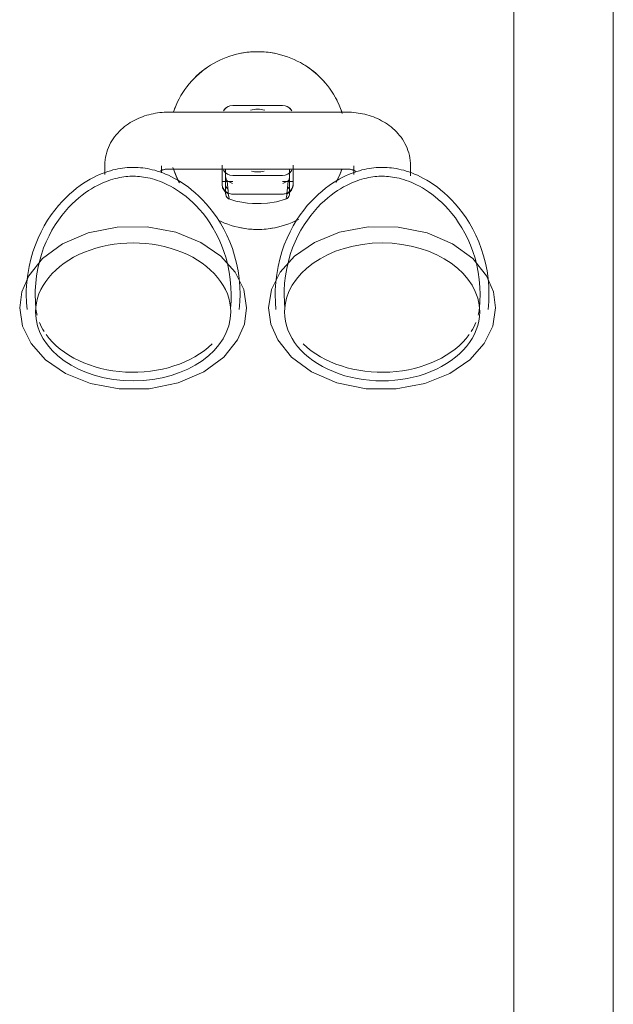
# Model space of a CAD drawing. Header units: millimetres. Extents: x -281 to 121694, y -16481 to 65128.
# Tile 69 of 256: x 15583 to 15750, y 24927 to 25204. Entities that reach past the tile are written whole.
import ezdxf

# ---------------------------------------------------------------- set-up
doc = ezdxf.new("R2010")
doc.units = ezdxf.units.MM
for name, color, linetype, lineweight in [('A--L$01A__Algemeen', 7, 'Continuous', 5), ('A--L74__VasteSanitaireVoorz', 1, 'Continuous', 5), ('A--L82__LosseGebruikersInvent', 1, 'Continuous', 5)]:
    doc.layers.add(name, color=color, linetype=linetype, lineweight=lineweight)

# ---------------------------------------------------------------- blocks, each defined once
blk = doc.blocks.new('NLRS_82_FU_UN_spoekbak_gen_kad - spoelbak dxbxh 900x900x957-V376-L_80_ 14')
at = {"layer": 'A--L$01A__Algemeen'}
for p, q in [((450, -577.32), (450, 322.68)), ((422, -549.32), (422, 294.68)), ((422, -549.32), (422, 294.68))]:
    blk.add_line(p, q, dxfattribs=at)
at = {"layer": 'A--L74__VasteSanitaireVoorz'}
for p, q in [((375, -49.32), (325, -49.32)), ((357, -47.48), (343, -47.48)), ((307, -64.4), (307, -66.86)), ((323, -66.4), (323, -64.4)), ((325, -65.32), (375, -65.32)), ((340, -69.42), (340, -65.21)), ((340, -66.04), (340, -68.86)), ((341, -65.23), (341, -67.5)), ((359, -67.5), (359, -65.23)), ((360, -65.21), (360, -69.42)), ((360, -68.86), (360, -66.04)), ((377, -64.4), (377, -66.88)), ((393, -67.28), (393, -64.4)), ((340, -69.6), (340, -67.86)), ((340, -68.15), (340, -69.6)), ((340, -68.86), (343, -68.86)), ((341, -67.86), (341, -68.89)), ((341.43, -68.69), (342.95, -69.39)), ((343, -67.17), (357, -67.17)), ((357, -68.86), (360, -68.86)), ((357.05, -69.39), (358.57, -68.69)), ((359, -68.89), (359, -67.86)), ((360, -69.6), (360, -68.15)), ((357, -72.38), (343, -72.38))]:
    blk.add_line(p, q, dxfattribs=at)
at = {"layer": 'A--L74__VasteSanitaireVoorz', "flags": 128}
for points in [[(350, -32.32), (349, -32.34), (348, -32.4), (347.01, -32.5), (346.02, -32.64), (345.03, -32.82), (344.06, -33.04), (343.09, -33.3), (342.14, -33.59), (341.19, -33.93), (340.26, -34.3), (339.35, -34.71), (338.46, -35.15), (337.58, -35.63), (336.72, -36.14), (335.88, -36.69), (335.07, -37.27), (334.28, -37.88), (333.52, -38.53), (332.78, -39.2), (332.07, -39.91), (331.38, -40.64), (330.73, -41.4), (330.11, -42.18), (329.52, -42.99), (328.96, -43.82), (328.44, -44.67), (327.95, -45.54), (327.5, -46.43), (327.08, -47.34), (326.7, -48.27), (326.36, -49.2)], [(373.81, -49.72), (373.49, -48.77), (373.13, -47.84), (372.73, -46.92), (372.3, -46.02), (371.83, -45.14), (371.32, -44.27), (370.78, -43.43), (370.21, -42.61), (369.61, -41.81), (368.97, -41.04), (368.31, -40.3), (367.61, -39.58), (366.89, -38.89), (366.14, -38.23), (365.36, -37.6), (364.56, -37), (363.73, -36.43), (362.89, -35.9), (362.02, -35.4), (361.13, -34.94), (360.23, -34.51), (359.31, -34.12), (358.37, -33.77), (357.43, -33.45), (356.47, -33.17), (355.49, -32.94), (354.51, -32.74), (353.53, -32.57), (352.54, -32.45), (351.54, -32.37), (350.54, -32.33), (350, -32.32)], [(325, -49.32), (324.37, -49.33), (323.75, -49.36), (323.12, -49.4), (322.5, -49.47), (321.88, -49.55), (321.26, -49.64), (320.64, -49.76), (320.03, -49.89), (319.42, -50.05), (318.81, -50.22), (318.21, -50.41), (317.62, -50.62), (317.03, -50.84), (316.45, -51.09), (315.87, -51.36), (315.3, -51.64), (314.74, -51.95), (314.19, -52.28), (313.65, -52.63), (313.12, -53), (312.6, -53.39), (312.09, -53.81), (311.6, -54.25), (311.12, -54.71), (310.66, -55.2), (310.22, -55.71), (309.8, -56.24), (309.4, -56.8), (309.02, -57.38), (308.67, -57.98), (308.35, -58.6), (308.05, -59.25), (307.79, -59.92), (307.56, -60.6), (307.37, -61.3), (307.22, -62.01), (307.11, -62.73), (307.03, -63.46), (307, -64.2), (307, -64.4)], [(393, -64.4), (392.98, -63.66), (392.92, -62.93), (392.81, -62.2), (392.67, -61.49), (392.49, -60.79), (392.27, -60.1), (392.02, -59.43), (391.74, -58.78), (391.42, -58.14), (391.08, -57.54), (390.71, -56.95), (390.31, -56.39), (389.9, -55.85), (389.46, -55.33), (389, -54.84), (388.53, -54.37), (388.04, -53.93), (387.54, -53.5), (387.02, -53.11), (386.5, -52.73), (385.96, -52.37), (385.41, -52.04), (384.85, -51.73), (384.28, -51.43), (383.71, -51.16), (383.13, -50.91), (382.54, -50.68), (381.95, -50.46), (381.35, -50.27), (380.74, -50.09), (380.14, -49.93), (379.52, -49.79), (378.91, -49.67), (378.29, -49.57), (377.67, -49.49), (377.05, -49.42), (376.42, -49.37), (375.8, -49.34), (375.17, -49.32), (375, -49.32)], [(345.05, -100.65), (344.99, -98.4), (344.8, -96.16), (344.49, -93.96), (344.06, -91.81), (343.52, -89.72), (342.89, -87.71), (342.16, -85.78), (341.36, -83.94), (340.49, -82.2), (339.57, -80.57), (338.6, -79.04), (337.6, -77.61), (336.58, -76.29), (335.55, -75.07), (334.51, -73.95), (333.47, -72.92), (332.45, -71.99), (331.43, -71.14), (330.43, -70.36), (329.46, -69.66), (328.5, -69.03), (327.57, -68.47), (326.67, -67.96), (325.79, -67.51), (324.94, -67.1), (324.11, -66.74), (323.32, -66.43), (322.54, -66.15), (321.79, -65.9), (321.06, -65.69), (320.35, -65.51), (319.66, -65.35), (318.99, -65.22), (318.33, -65.11), (317.68, -65.02), (317.04, -64.95), (316.41, -64.9), (315.79, -64.87), (315.17, -64.86), (314.55, -64.86), (313.92, -64.88), (313.3, -64.92), (312.66, -64.98), (312.02, -65.06), (311.37, -65.16), (310.7, -65.28), (310.02, -65.42), (309.32, -65.59), (308.61, -65.79), (307.87, -66.01), (307.11, -66.27), (306.32, -66.57), (305.51, -66.9), (304.67, -67.28), (303.81, -67.71), (302.92, -68.19), (302, -68.72), (301.06, -69.31), (300.1, -69.98), (299.11, -70.71), (298.1, -71.52), (297.08, -72.41), (296.05, -73.39), (295.01, -74.46), (293.97, -75.62), (292.95, -76.89), (291.94, -78.25), (290.95, -79.73), (290, -81.31), (289.1, -82.99), (288.26, -84.77), (287.5, -86.65), (286.81, -88.62), (286.22, -90.67), (285.73, -92.79), (285.35, -94.97), (285.1, -97.19), (284.96, -99.43), (284.95, -100.65)], [(322.68, -65.84), (322.76, -65.8), (322.84, -65.76), (322.93, -65.72), (323.04, -65.67), (323.15, -65.63), (323.27, -65.59), (323.4, -65.55), (323.54, -65.51), (323.68, -65.47), (323.83, -65.44), (323.99, -65.41), (324.15, -65.38), (324.32, -65.36), (324.49, -65.35), (324.66, -65.33), (324.83, -65.33), (325, -65.32)], [(326.19, -64.93), (326.51, -65.88), (326.87, -66.81), (327.27, -67.73), (327.7, -68.63)], [(340, -64.21), (340, -66.92), (340, -68.95), (340, -69.42)], [(415.05, -100.65), (414.99, -98.4), (414.8, -96.16), (414.49, -93.96), (414.06, -91.81), (413.52, -89.72), (412.89, -87.71), (412.16, -85.78), (411.36, -83.94), (410.49, -82.2), (409.57, -80.57), (408.6, -79.04), (407.6, -77.61), (406.58, -76.29), (405.55, -75.07), (404.51, -73.95), (403.47, -72.92), (402.45, -71.99), (401.43, -71.14), (400.43, -70.36), (399.46, -69.66), (398.5, -69.03), (397.57, -68.47), (396.67, -67.96), (395.79, -67.51), (394.94, -67.1), (394.11, -66.74), (393.32, -66.43), (392.54, -66.15), (391.79, -65.9), (391.06, -65.69), (390.35, -65.51), (389.66, -65.35), (388.99, -65.22), (388.33, -65.11), (387.68, -65.02), (387.04, -64.95), (386.41, -64.9), (385.79, -64.87), (385.17, -64.86), (384.55, -64.86), (383.92, -64.88), (383.3, -64.92), (382.66, -64.98), (382.02, -65.06), (381.37, -65.16), (380.7, -65.28), (380.02, -65.42), (379.32, -65.59), (378.61, -65.79), (377.87, -66.01), (377.11, -66.27), (376.32, -66.57), (375.51, -66.9), (374.67, -67.28), (373.81, -67.71), (372.92, -68.19), (372, -68.72), (371.06, -69.31), (370.1, -69.98), (369.11, -70.71), (368.1, -71.52), (367.08, -72.41), (366.05, -73.39), (365.01, -74.46), (363.97, -75.62), (362.95, -76.89), (361.94, -78.25), (360.95, -79.73), (360, -81.31), (359.1, -82.99), (358.26, -84.77), (357.5, -86.65), (356.81, -88.62), (356.22, -90.67), (355.73, -92.79), (355.35, -94.97), (355.1, -97.19), (354.96, -99.43), (354.95, -100.65)], [(360, -69.42), (360, -67.6), (360, -65.09), (360, -64.21)], [(372.05, -69.11), (372.5, -68.22), (372.92, -67.31), (373.3, -66.38), (373.64, -65.44)], [(375, -65.32), (375.17, -65.33), (375.35, -65.33), (375.52, -65.35), (375.69, -65.36), (375.85, -65.38), (376.01, -65.41), (376.17, -65.44), (376.32, -65.47), (376.47, -65.51), (376.6, -65.55), (376.73, -65.59), (376.85, -65.63), (376.97, -65.67), (377.07, -65.72), (377.16, -65.76), (377.25, -65.8), (377.32, -65.84), (377.38, -65.88), (377.43, -65.91), (377.46, -65.94), (377.49, -65.96), (377.51, -65.97)], [(342.55, -100.65), (342.49, -98.54), (342.32, -96.44), (342.02, -94.38), (341.62, -92.37), (341.12, -90.41), (340.52, -88.52), (339.84, -86.72), (339.09, -85), (338.28, -83.38), (337.42, -81.85), (336.52, -80.42), (335.59, -79.09), (334.64, -77.86), (333.68, -76.73), (332.71, -75.69), (331.75, -74.74), (330.8, -73.87), (329.86, -73.08), (328.94, -72.37), (328.04, -71.72), (327.16, -71.14), (326.31, -70.63), (325.48, -70.16), (324.68, -69.75), (323.91, -69.38), (323.16, -69.05), (322.43, -68.77), (321.73, -68.51), (321.05, -68.29), (320.4, -68.1), (319.76, -67.94), (319.14, -67.8), (318.54, -67.68), (317.95, -67.58), (317.38, -67.5), (316.81, -67.44), (316.25, -67.4), (315.7, -67.37), (315.15, -67.36), (314.6, -67.36), (314.05, -67.38), (313.49, -67.42), (312.93, -67.47), (312.36, -67.54), (311.78, -67.62), (311.18, -67.73), (310.57, -67.86), (309.95, -68.01), (309.3, -68.19), (308.64, -68.39), (307.95, -68.63), (307.24, -68.89), (306.5, -69.2), (305.74, -69.54), (304.95, -69.93), (304.14, -70.37), (303.3, -70.86), (302.44, -71.4), (301.55, -72.01), (300.64, -72.69), (299.71, -73.43), (298.76, -74.26), (297.81, -75.16), (296.84, -76.16), (295.88, -77.24), (294.92, -78.42), (293.98, -79.69), (293.06, -81.07), (292.18, -82.54), (291.34, -84.11), (290.55, -85.78), (289.83, -87.54), (289.19, -89.38), (288.64, -91.3), (288.18, -93.29), (287.83, -95.33), (287.59, -97.4), (287.46, -99.51), (287.45, -100.65)], [(341, -67.5), (341, -72.1), (341, -69.57)], [(412.55, -100.65), (412.49, -98.54), (412.32, -96.44), (412.02, -94.38), (411.62, -92.37), (411.12, -90.41), (410.52, -88.52), (409.84, -86.72), (409.09, -85), (408.28, -83.38), (407.42, -81.85), (406.52, -80.42), (405.59, -79.09), (404.64, -77.86), (403.68, -76.73), (402.71, -75.69), (401.75, -74.74), (400.8, -73.87), (399.86, -73.08), (398.94, -72.37), (398.04, -71.72), (397.16, -71.14), (396.31, -70.63), (395.48, -70.16), (394.68, -69.75), (393.91, -69.38), (393.16, -69.05), (392.43, -68.77), (391.73, -68.51), (391.05, -68.29), (390.4, -68.1), (389.76, -67.94), (389.14, -67.8), (388.54, -67.68), (387.95, -67.58), (387.38, -67.5), (386.81, -67.44), (386.25, -67.4), (385.7, -67.37), (385.15, -67.36), (384.6, -67.36), (384.05, -67.38), (383.49, -67.42), (382.93, -67.47), (382.36, -67.54), (381.78, -67.62), (381.18, -67.73), (380.57, -67.86), (379.95, -68.01), (379.3, -68.19), (378.64, -68.39), (377.95, -68.63), (377.24, -68.89), (376.5, -69.2), (375.74, -69.54), (374.95, -69.93), (374.14, -70.37), (373.3, -70.86), (372.44, -71.4), (371.55, -72.01), (370.64, -72.69), (369.71, -73.43), (368.76, -74.26), (367.81, -75.16), (366.84, -76.16), (365.88, -77.24), (364.92, -78.42), (363.98, -79.69), (363.06, -81.07), (362.18, -82.54), (361.34, -84.11), (360.55, -85.78), (359.83, -87.54), (359.19, -89.38), (358.64, -91.3), (358.18, -93.29), (357.83, -95.33), (357.59, -97.4), (357.46, -99.51), (357.45, -100.65)], [(359, -69.57), (359, -72.1), (359, -67.5)], [(360, -66.92), (360, -68.95), (360, -69.6)], [(341.49, -70.87), (341.22, -70.48), (341.06, -70.03)], [(358.94, -70.03), (358.78, -70.48), (358.51, -70.87)], [(341, -72.19), (341.02, -72.47), (341.17, -72.93), (341.35, -73.23), (341.52, -73.44), (341.83, -73.68), (342.18, -73.84)], [(342.18, -73.84), (343.88, -74.32), (345.55, -74.68), (347.14, -74.91), (348.53, -75.04), (350.97, -75.06), (352.74, -74.93), (355.31, -74.51), (357.82, -73.84)], [(357.82, -73.84), (358.08, -73.73), (358.28, -73.6), (358.59, -73.32), (358.76, -73.06), (358.94, -72.62), (359, -72.19)], [(338.87, -79.71), (339.77, -80.13), (340.69, -80.53), (341.63, -80.88), (342.57, -81.2), (343.53, -81.47), (344.51, -81.71), (345.49, -81.91), (346.47, -82.07), (347.46, -82.2), (348.46, -82.28), (349.46, -82.32), (350, -82.32)], [(350, -82.32), (351, -82.3), (352, -82.24), (352.99, -82.14), (353.98, -82), (354.97, -81.83), (355.94, -81.61), (356.91, -81.35), (357.86, -81.05), (358.81, -80.72), (359.74, -80.35), (360.65, -79.94), (361.54, -79.5)], [(346.9, -104.38), (346.09, -99.24), (343.68, -94.32), (339.66, -89.8), (334.05, -85.95), (327.02, -83.11), (318.95, -81.6), (310.47, -81.65), (302.31, -83.31), (295.17, -86.38), (289.54, -90.53), (285.66, -95.35), (283.73, -99.85), (283.1, -104.38)], [(353.1, -104.38), (353.91, -99.24), (356.32, -94.32), (360.34, -89.8), (365.95, -85.95), (372.98, -83.11), (381.05, -81.6), (389.53, -81.65), (397.69, -83.31), (404.83, -86.38), (410.46, -90.53), (414.34, -95.35), (416.27, -99.85), (416.9, -104.38)], [(284.95, -100.65), (285.01, -102.9), (285.16, -104.81)], [(287.45, -100.65), (287.51, -102.76), (287.65, -104.55)], [(342.35, -104.55), (342.51, -102.45), (342.55, -100.65)], [(344.84, -104.81), (345.01, -102.57), (345.05, -100.65)], [(354.95, -100.65), (355.01, -102.9), (355.16, -104.81)], [(357.45, -100.65), (357.51, -102.76), (357.65, -104.55)], [(412.35, -104.55), (412.51, -102.45), (412.55, -100.65)], [(414.84, -104.81), (415.01, -102.57), (415.05, -100.65)], [(283.1, -104.38), (283.91, -109.53), (286.32, -114.45), (290.34, -118.97), (295.95, -122.81), (302.98, -125.66), (311.05, -127.17), (319.53, -127.11), (327.69, -125.46), (334.83, -122.38), (340.46, -118.24), (344.34, -113.41), (346.27, -108.92), (346.9, -104.38)], [(416.9, -104.38), (416.09, -109.53), (413.68, -114.45), (409.66, -118.97), (404.05, -122.81), (397.02, -125.66), (388.95, -127.17), (380.47, -127.11), (372.31, -125.46), (365.17, -122.38), (359.54, -118.24), (355.66, -113.41), (353.73, -108.92), (353.1, -104.38)]]:
    blk.add_lwpolyline(points, dxfattribs=at)
at = {"layer": 'A--L74__VasteSanitaireVoorz'}
for radius, start, end in [(25, 90, 100.9975), (25, 79.0025, 90), (25, 121.9838, 140.1448), (25, 39.8552, 58.0162), (25, 18.7908, 30.1098), (25, 156.9419, 161.2092), (8.8, 90, 103.0233), (8.8, 76.9767, 90), (25, 198.7908, 208.4517), (8.8, 258.8809, 270), (8.8, 270, 281.7841), (25, 336.9419, 341.2092), (25, 259.0025, 270), (25, 270, 280.9975)]:
    blk.add_arc((350, -57.32), radius, start, end, dxfattribs=at)
for centre, major_axis, ratio, start_param, end_param in [((343, -50.43), (-3, 0), 0.98425, 4.712389, 5.759587), ((343, -50.43), (3, 0), 0.98425, 1.832596, 2.617994), ((357, -50.43), (3, 0), 0.98425, 0.523599, 1.570796), ((357, -50.43), (3, 0), 0.98425, 0.523599, 1.308997), ((343, -64.21), (3, 0), 0.98425, 3.665191, 4.712389), ((357, -64.21), (-3, 0), 0.98425, 1.570796, 2.617994), ((343, -67.49), (2, 0), 0.961631, 3.141768, 3.811137), ((357, -67.49), (2, 0), 0.961631, 5.613641, 6.28301), ((385, -105.52), (-27.43, 0), 0.707107, 3.141593, 6.283185), ((315, -105.52), (27.43, 0), 0.707107, 0, 3.141593), ((315, -103.11), (27.43, 0), 0.707107, 3.228433, 3.312917), ((385, -103.11), (27.43, 0), 0.707107, 6.111861, 6.196345), ((315, -105.52), (27.43, 0), 0.707107, 3.141593, 6.283185), ((385, -105.52), (-27.43, 0), 0.707107, 0, 3.141593), ((315, -103.11), (27.43, 0), 0.707107, 3.425235, 3.56242), ((385, -103.11), (27.43, 0), 0.707107, 5.862358, 5.999543), ((315, -103.11), (27.43, 0), 0.707107, 3.609518, 5.654867), ((385, -103.11), (27.43, 0), 0.707107, 3.769911, 5.81526)]:
    blk.add_ellipse(centre, major_axis=major_axis, ratio=ratio, start_param=start_param, end_param=end_param, dxfattribs=at)
for points in [[(341.43, -68.69), (341.65, -71.57), (341.86, -73.24), (342.07, -73.71)], [(357.93, -73.71), (358.14, -73.24), (358.35, -71.57), (358.57, -68.69)]]:
    blk.add_open_spline(points, degree=3, dxfattribs=at)
for points, knots in [([(343, -72.38), (342.54, -72.38), (341.88, -72.23), (341.11, -71.75), (340.55, -71.2), (340.11, -70.41), (340, -69.76), (340, -69.42)], [0, 0, 0, 0, 0.285714, 0.428571, 0.571429, 0.785714, 1, 1, 1, 1]), ([(340, -69.6), (340, -70.05), (340.15, -70.72), (340.63, -71.49), (341.11, -71.97), (341.49, -72.21), (341.7, -72.31)], [0, 0, 0, 0, 0.2857143, 0.4285714, 0.5714286, 0.7142857, 0.7142857, 0.7142857, 0.7142857]), ([(360, -69.42), (360, -69.87), (359.85, -70.52), (359.37, -71.28), (358.81, -71.83), (358.01, -72.27), (357.34, -72.38), (357, -72.38)], [0, 0, 0, 0, 0.285714, 0.428571, 0.571429, 0.785714, 1, 1, 1, 1]), ([(358.3, -72.31), (358.5, -72.21), (358.89, -71.97), (359.45, -71.41), (359.89, -70.6), (360, -69.94), (360, -69.6)], [0.2857143, 0.2857143, 0.2857143, 0.2857143, 0.4285714, 0.5714286, 0.7857143, 1, 1, 1, 1])]:
    blk.add_open_spline(points, degree=3, knots=knots, dxfattribs=at)

msp = doc.modelspace()

# ---------------------------------------------------------------- block references
at = {"layer": 'A--L82__LosseGebruikersInvent'}
msp.add_blockref('NLRS_82_FU_UN_spoekbak_gen_kad - spoelbak dxbxh 900x900x957-V376-L_80_ 14', (15299.99, 25227.22), dxfattribs=at)

doc.saveas('drawing.dxf')
